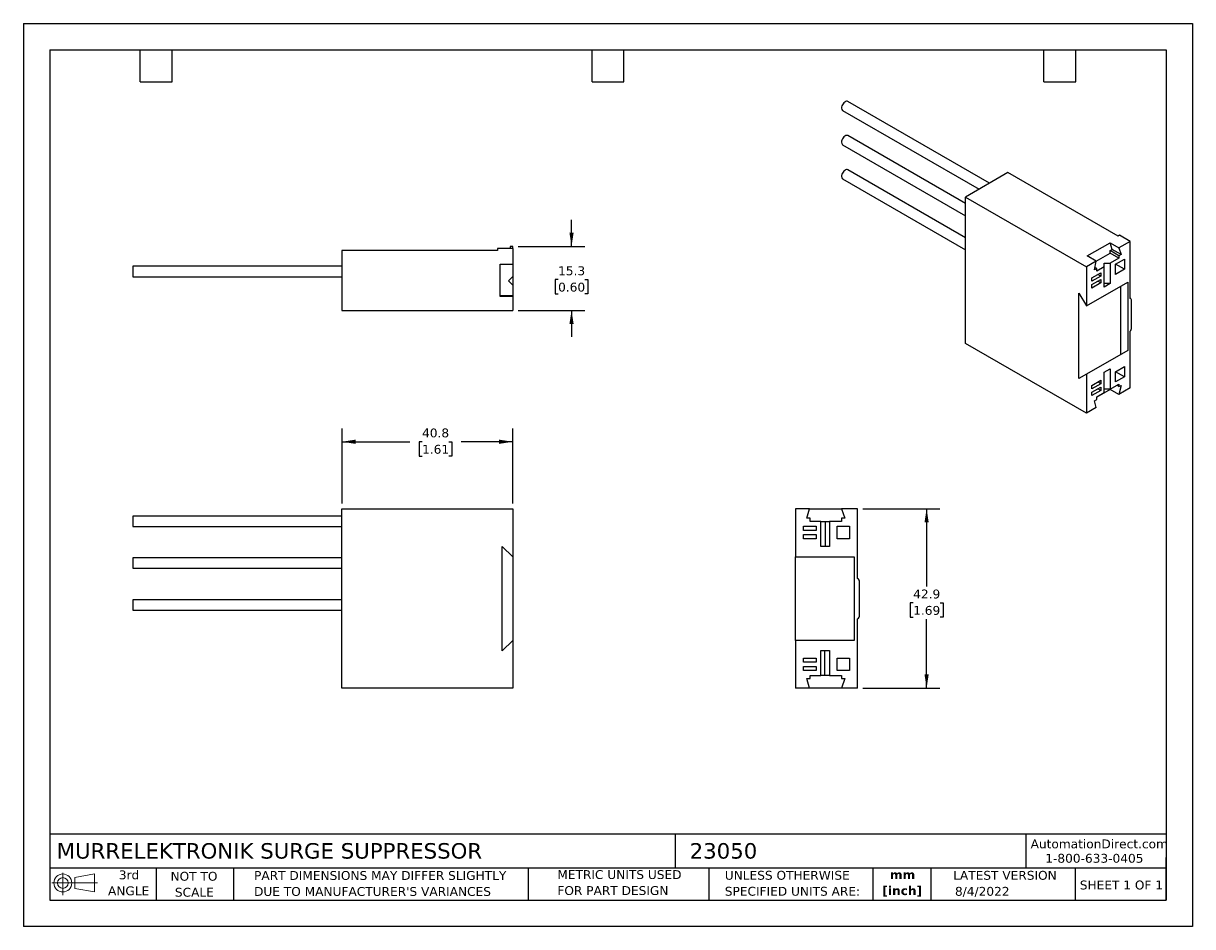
# Model space of a CAD drawing. Header units: millimetres. Extents: x 0 to 279, y 0 to 216.
import ezdxf

# ---------------------------------------------------------------- set-up
doc = ezdxf.new("R2010")
doc.units = ezdxf.units.MM
doc.linetypes.add('SLD-Solid', pattern=[0])
doc.layers.add('DIMENSIONS', color=140, linetype='SLD-Solid', lineweight=25)
doc.layers.add('TEXT', color=140, linetype='SLD-Solid', lineweight=25)
doc.layers.add('SLD-DEFPOINTS', color=7, linetype='Continuous')
doc.styles.add('SLDTEXTSTYLE0', font='VERDANA.TTF')
doc.styles.add('SLDTEXTSTYLE1', font='VERDANAB.TTF')
doc.dimstyles.new('SLDDIMSTYLE0', dxfattribs={"dimtxt": 2.158008, "dimasz": 3.302, "dimexe": 0, "dimexo": 0.0625, "dimgap": 0.539502, "dimtad": 0, "dimtih": 1, "dimtoh": 1, "dimrnd": 1e-09, "dimzin": 12, "dimdsep": 46, "dimtxsty": 'SLDTEXTSTYLE0', "dimsah": 1, "dimcen": 0.09, "dimadec": 0, "dimazin": 3, "dimtfac": 1, "dimtofl": 0, "dimtmove": 0, "dimatfit": 3, "dimfxl": 0, "dimfrac": 2, "dimtolj": 1, "dimtzin": 12, "dimarcsym": 0})
doc.dimstyles.new('SLDDIMSTYLE1', dxfattribs={"dimtxt": 2.158008, "dimasz": 3.302, "dimexe": 0, "dimexo": 0.0625, "dimgap": 0.539502, "dimtad": 0, "dimtih": 1, "dimtoh": 1, "dimrnd": 1e-09, "dimzin": 12, "dimdsep": 46, "dimtxsty": 'SLDTEXTSTYLE0', "dimsah": 1, "dimcen": 0.09, "dimadec": 0, "dimazin": 3, "dimtfac": 1, "dimtmove": 0, "dimatfit": 0, "dimfxl": 0, "dimfrac": 2, "dimtolj": 1, "dimtzin": 12, "dimarcsym": 0})

# ---------------------------------------------------------------- blocks, each defined once
blk = doc.blocks.new('Block11')
at = {"color": 7, "linetype": 'SLD-Solid', "lineweight": 18}
for p, q in [((0, 2.88), (10.87, 2.88)), ((2.59, 5.31), (2.59, 0)), ((5.48, 4.17), (10.18, 5.03)), ((5.48, 1.6), (5.48, 4.17)), ((10.18, 5.03), (10.18, 0.73)), ((5.48, 1.6), (10.18, 0.73))]:
    blk.add_line(p, q, dxfattribs=at)
for radius in [2.15, 1.29]:
    blk.add_circle((2.59, 2.88), radius, dxfattribs=at)
blk = doc.blocks.new('Block12')
at = {"layer": 'SLD-DEFPOINTS'}
blk.add_blockref('Block11', (0, 0), dxfattribs=at)
blk = doc.blocks.new('SW_NOTE_0')
at = {"layer": 'TEXT', "color": 0, "char_height": 2.117, "attachment_point": 2, "style": 'SLDTEXTSTYLE1'}
for s, insert in [('mm', (2.84, 2.69)), ('[inch]', (2.76, -1.13))]:
    blk.add_mtext(s, dxfattribs=dict(at, insert=insert))
blk = doc.blocks.new('SW_NOTE_0_1')
at = {"layer": 'TEXT', "color": 0, "char_height": 2.1167, "attachment_point": 1, "style": 'SLDTEXTSTYLE0'}
for s, insert in [('UNLESS OTHERWISE ', (0, 2.69)), ('SPECIFIED UNITS ARE:', (0, -1.13))]:
    blk.add_mtext(s, dxfattribs=dict(at, insert=insert))
blk = doc.blocks.new('SW_NOTE_0_2')
at = {"layer": 'TEXT', "color": 0, "char_height": 2.1167, "attachment_point": 1, "style": 'SLDTEXTSTYLE0'}
for s, insert in [('PART DIMENSIONS MAY DIFFER SLIGHTLY ', (0, 2.69)), ("DUE TO MANUFACTURER'S VARIANCES", (0, -1.13))]:
    blk.add_mtext(s, dxfattribs=dict(at, insert=insert))
blk = doc.blocks.new('SW_NOTE_0_3')
at = {"layer": 'TEXT', "color": 0, "char_height": 2.117, "attachment_point": 2, "style": 'SLDTEXTSTYLE0'}
for s, insert in [('NOT TO', (5.26, 2.69)), ('SCALE', (5.35, -1.13))]:
    blk.add_mtext(s, dxfattribs=dict(at, insert=insert))
blk = doc.blocks.new('SW_NOTE_0_4')
at = {"layer": 'TEXT', "color": 0, "char_height": 2.117, "attachment_point": 2, "style": 'SLDTEXTSTYLE0'}
for s, insert in [('3rd', (2.32, 2.69)), ('ANGLE', (2.22, -1.13))]:
    blk.add_mtext(s, dxfattribs=dict(at, insert=insert))
blk = doc.blocks.new('SW_NOTE_0_5')
at = {"layer": 'TEXT', "color": 0, "char_height": 2.1167, "attachment_point": 1, "style": 'SLDTEXTSTYLE0'}
for s, insert in [('METRIC UNITS USED ', (0, 2.69)), ('FOR PART DESIGN', (0, -1.13))]:
    blk.add_mtext(s, dxfattribs=dict(at, insert=insert))
blk = doc.blocks.new('_D')
at = {"layer": 'DIMENSIONS'}
for p, q in [((76.14, 101.17), (76.14, 119.08)), ((116.94, 101.17), (116.94, 119.08)), ((76.14, 115.9), (92.35, 115.9)), ((95.27, 115.9), (94.55, 115.9)), ((94.55, 115.9), (94.55, 112.47)), ((101.68, 115.9), (102.41, 115.9)), ((102.41, 115.9), (102.41, 112.47)), ((116.94, 115.9), (104.61, 115.9)), ((94.55, 112.47), (95.27, 112.47)), ((102.41, 112.47), (101.68, 112.47))]:
    blk.add_line(p, q, dxfattribs=at)
for points in [[(76.14, 115.9), (79.44, 115.39), (79.44, 116.41)], [(116.94, 115.9), (113.64, 116.41), (113.64, 115.39)]]:
    blk.add_solid(points, dxfattribs=at)
at = {"layer": 'DIMENSIONS', "char_height": 2.117, "attachment_point": 1, "style": 'SLDTEXTSTYLE0'}
for s, insert in [('40.8', (95.27, 119.07)), ('1.61', (95.27, 115.16))]:
    blk.add_mtext(s, dxfattribs=dict(at, insert=insert))
blk = doc.blocks.new('_D_1')
at = {"layer": 'DIMENSIONS'}
for p, q in [((200.61, 99.9), (219.01, 99.9)), ((215.84, 99.9), (215.84, 81.31)), ((212.63, 77.39), (211.91, 77.39)), ((211.91, 77.39), (211.91, 73.96)), ((219.04, 77.39), (219.77, 77.39)), ((219.77, 77.39), (219.77, 73.96)), ((211.91, 73.96), (212.63, 73.96)), ((215.84, 57), (215.84, 73.48)), ((219.77, 73.96), (219.04, 73.96)), ((200.61, 57), (219.01, 57))]:
    blk.add_line(p, q, dxfattribs=at)
for points in [[(215.84, 99.9), (215.33, 96.6), (216.34, 96.6)], [(215.84, 57), (216.34, 60.3), (215.33, 60.3)]]:
    blk.add_solid(points, dxfattribs=at)
at = {"layer": 'DIMENSIONS', "char_height": 2.117, "attachment_point": 1, "style": 'SLDTEXTSTYLE0'}
for s, insert in [('42.9', (212.63, 80.57)), ('1.69', (212.63, 76.65))]:
    blk.add_mtext(s, dxfattribs=dict(at, insert=insert))
blk = doc.blocks.new('_D_2')
at = {"layer": 'DIMENSIONS'}
for p, q in [((130.99, 162.61), (130.99, 168.96)), ((118.21, 162.61), (134.16, 162.61)), ((127.78, 154.66), (127.06, 154.66)), ((127.06, 154.66), (127.06, 151.23)), ((134.2, 154.66), (134.92, 154.66)), ((134.92, 154.66), (134.92, 151.23)), ((127.06, 151.23), (127.78, 151.23)), ((134.92, 151.23), (134.2, 151.23)), ((118.21, 147.31), (134.16, 147.31)), ((130.99, 147.31), (130.99, 140.96))]:
    blk.add_line(p, q, dxfattribs=at)
for points in [[(130.99, 162.61), (131.5, 165.91), (130.48, 165.91)], [(130.99, 147.31), (130.48, 144.01), (131.5, 144.01)]]:
    blk.add_solid(points, dxfattribs=at)
at = {"layer": 'DIMENSIONS', "char_height": 2.117, "attachment_point": 1, "style": 'SLDTEXTSTYLE0'}
for s, insert in [('15.3', (127.78, 157.83)), ('0.60', (127.78, 153.92))]:
    blk.add_mtext(s, dxfattribs=dict(at, insert=insert))

msp = doc.modelspace()

# ---------------------------------------------------------------- linework, layer by layer
at = {"color": 7, "linetype": 'SLD-Solid'}
for p, q in [((0.002, 215.903), (0.002, 0.003)), ((0.002, 215.903), (279.402, 215.903)), ((279.402, 215.903), (279.402, 0.003)), ((279.402, 0.003), (0.002, 0.003))]:
    msp.add_line(p, q, dxfattribs=at)
for p, q in [((230.862, 177.69), (197.003, 197.236)), ((195.753, 195.071), (228.362, 176.247)), ((225.157, 172.818), (197.003, 189.071)), ((195.753, 186.906), (225.157, 169.931)), ((225.157, 164.652), (197.003, 180.905)), ((235.269, 180.234), (225.157, 174.397)), ((261.573, 165.049), (235.269, 180.234)), ((195.753, 178.74), (225.157, 161.766)), ((225.157, 139.367), (225.157, 174.397)), ((225.157, 174.397), (254.007, 157.742)), ((261.927, 165.253), (261.573, 165.049)), ((264.472, 163.784), (261.927, 165.253)), ((116.937, 162.109), (113.337, 162.109)), ((113.337, 162.109), (113.337, 161.609)), ((116.937, 162.609), (116.337, 162.609)), ((116.337, 162.609), (116.337, 162.109)), ((116.937, 162.109), (116.937, 162.609)), ((116.937, 162.109), (116.937, 158.309)), ((254.219, 160.314), (259.664, 163.457)), ((259.664, 163.457), (261.785, 162.232)), ((260.18, 161.877), (259.664, 163.457)), ((264.472, 163.784), (261.785, 162.232)), ((261.785, 162.232), (262.302, 160.652)), ((264.472, 150.147), (264.472, 163.784)), ((76.137, 161.609), (76.137, 147.309)), ((113.337, 161.609), (76.137, 161.609)), ((256.341, 159.089), (254.219, 160.314)), ((256.331, 159.043), (259.664, 160.967)), ((259.664, 161.579), (260.18, 161.877)), ((259.664, 160.967), (259.664, 161.579)), ((261.785, 160.354), (259.664, 161.579)), ((261.785, 159.742), (259.664, 160.967)), ((261.785, 159.742), (259.735, 158.558)), ((262.302, 160.652), (260.18, 161.877)), ((261.008, 158.354), (263.129, 159.578)), ((262.302, 160.652), (261.785, 160.354)), ((261.785, 160.354), (261.785, 159.742)), ((263.129, 159.578), (263.129, 157.129)), ((76.137, 157.859), (26.137, 157.859)), ((26.137, 157.859), (26.137, 155.359)), ((113.937, 150.609), (113.937, 158.309)), ((113.937, 158.309), (116.937, 158.309)), ((116.937, 158.309), (116.937, 155.409)), ((256.341, 159.089), (254.007, 157.742)), ((254.007, 157.742), (254.007, 148.352)), ((255.917, 156.967), (256.341, 159.089)), ((256.482, 157.293), (255.917, 156.967)), ((256.482, 157.293), (256.034, 157.552)), ((258.25, 157.701), (256.482, 156.68)), ((256.482, 156.68), (256.482, 157.293)), ((258.25, 157.701), (258.25, 158.558)), ((258.25, 158.558), (259.735, 158.558)), ((258.25, 152.842), (258.25, 157.701)), ((259.735, 158.558), (259.735, 153.7)), ((261.008, 155.904), (261.008, 158.354)), ((263.129, 157.129), (261.008, 158.353)), ((263.129, 157.129), (261.008, 155.904)), ((26.137, 155.359), (76.137, 155.359)), ((115.887, 154.359), (116.937, 155.409)), ((116.937, 153.309), (115.887, 154.359)), ((116.937, 155.409), (116.937, 153.309)), ((254.007, 148.352), (263.907, 154.067)), ((255.351, 155.088), (257.472, 156.313)), ((257.472, 155.496), (255.351, 154.272)), ((255.351, 154.272), (255.351, 155.088)), ((255.351, 153.455), (257.472, 154.68)), ((257.472, 153.863), (255.351, 152.639)), ((257.472, 155.496), (256.765, 155.905)), ((257.472, 153.863), (256.765, 154.271)), ((257.472, 156.313), (257.472, 155.496)), ((257.472, 154.68), (257.472, 153.863)), ((259.735, 153.7), (258.25, 152.842)), ((259.735, 153.7), (258.25, 153.7)), ((263.907, 154.067), (263.907, 137.736)), ((116.937, 153.309), (116.937, 150.809)), ((252.24, 131), (252.24, 151.414)), ((252.24, 151.414), (254.007, 148.352)), ((255.351, 152.639), (255.351, 153.455)), ((262.139, 153.046), (262.139, 136.715)), ((116.937, 150.809), (113.937, 150.809)), ((116.937, 150.609), (113.937, 150.609)), ((116.937, 150.809), (116.937, 150.609)), ((116.937, 150.609), (116.937, 147.309)), ((264.619, 150.102), (264.472, 150.187)), ((264.826, 143.22), (264.826, 149.644)), ((76.137, 147.309), (116.937, 147.309)), ((264.472, 128.754), (264.472, 142.308)), ((254.007, 122.712), (225.157, 139.367)), ((263.907, 137.736), (254.007, 132.021)), ((254.007, 132.021), (252.24, 131)), ((254.007, 132.021), (254.007, 122.712)), ((258.25, 132.511), (259.735, 133.368)), ((258.25, 127.652), (258.25, 132.511)), ((259.735, 133.368), (259.735, 128.509)), ((261.008, 132.633), (263.129, 133.857)), ((261.008, 130.183), (261.008, 132.633)), ((263.129, 131.408), (261.008, 132.632)), ((263.129, 131.408), (261.008, 130.183)), ((263.129, 133.857), (263.129, 131.408)), ((255.351, 129.367), (257.472, 130.592)), ((257.472, 129.775), (255.351, 128.551)), ((255.351, 128.551), (255.351, 129.367)), ((255.351, 127.734), (257.472, 128.959)), ((257.472, 129.775), (256.765, 130.184)), ((257.472, 128.142), (256.765, 128.55)), ((257.472, 130.592), (257.472, 129.775)), ((257.472, 128.959), (257.472, 128.142)), ((259.735, 128.509), (261.785, 129.693)), ((261.785, 129.081), (261.255, 129.387)), ((261.785, 129.693), (261.785, 129.081)), ((262.302, 129.379), (261.785, 127.203)), ((261.785, 129.081), (262.302, 129.379)), ((264.472, 128.754), (261.785, 127.203)), ((257.472, 128.142), (255.351, 126.918)), ((255.351, 126.918), (255.351, 127.734)), ((255.917, 125.693), (256.482, 126.019)), ((259.664, 128.427), (256.482, 126.59)), ((256.482, 126.632), (258.25, 127.652)), ((256.482, 126.019), (256.482, 126.632)), ((259.735, 128.509), (258.25, 128.489)), ((259.664, 128.427), (259.683, 128.509)), ((261.785, 127.203), (259.664, 128.427)), ((256.341, 124.06), (254.007, 122.712)), ((256.341, 124.06), (255.917, 125.693)), ((76.137, 98.152), (26.137, 98.152)), ((26.137, 98.152), (26.137, 96.902)), ((76.137, 57.002), (76.137, 99.902)), ((76.137, 99.902), (116.937, 99.902)), ((116.937, 99.902), (116.937, 88.402)), ((184.536, 99.902), (184.536, 88.402)), ((187.836, 99.902), (184.536, 99.902)), ((187.237, 97.602), (187.836, 99.902)), ((187.836, 99.902), (195.536, 99.902)), ((195.536, 99.902), (196.266, 97.602)), ((199.336, 99.902), (195.536, 99.902)), ((199.336, 83.202), (199.336, 99.902)), ((26.137, 96.902), (26.137, 95.652)), ((26.137, 95.652), (76.137, 95.652)), ((186.436, 95.702), (189.436, 95.702)), ((186.436, 94.702), (186.436, 95.702)), ((188.036, 97.602), (187.237, 97.602)), ((188.036, 96.852), (188.036, 97.602)), ((190.536, 96.852), (188.036, 96.852)), ((189.436, 95.702), (189.436, 94.702)), ((190.536, 90.902), (190.536, 96.852)), ((190.536, 96.852), (191.586, 96.852)), ((191.586, 96.852), (191.586, 90.902)), ((191.586, 96.852), (192.636, 96.852)), ((195.536, 96.852), (192.636, 96.852)), ((192.636, 96.852), (192.636, 90.902)), ((194.436, 95.702), (197.436, 95.702)), ((194.436, 92.702), (194.436, 95.702)), ((195.536, 97.602), (195.536, 96.852)), ((196.266, 97.602), (195.536, 97.602)), ((197.436, 95.702), (197.436, 92.702)), ((189.436, 94.702), (186.436, 94.702)), ((186.436, 93.702), (189.436, 93.702)), ((186.436, 92.702), (186.436, 93.702)), ((189.436, 92.702), (186.436, 92.702)), ((189.436, 93.702), (189.436, 92.702)), ((197.436, 92.702), (194.436, 92.702)), ((114.437, 65.902), (114.437, 90.902)), ((114.437, 90.902), (116.937, 88.402)), ((192.636, 90.902), (190.536, 90.902)), ((76.137, 88.152), (26.137, 88.152)), ((26.137, 88.152), (26.137, 86.902)), ((26.137, 86.902), (26.137, 85.652)), ((116.937, 88.402), (116.937, 68.402)), ((184.536, 88.402), (198.536, 88.402)), ((184.536, 68.402), (184.536, 88.402)), ((198.536, 88.402), (198.536, 68.402)), ((26.137, 85.652), (76.137, 85.652)), ((199.836, 74.469), (199.836, 82.336)), ((76.137, 78.152), (26.137, 78.152)), ((26.137, 78.152), (26.137, 76.902)), ((26.137, 76.902), (26.137, 75.652)), ((26.137, 75.652), (76.137, 75.652)), ((199.336, 57.002), (199.336, 73.602)), ((116.937, 68.402), (114.437, 65.902)), ((116.937, 68.402), (116.937, 57.002)), ((184.536, 68.402), (184.536, 57.002)), ((198.536, 68.402), (184.536, 68.402)), ((190.536, 66.002), (192.636, 66.002)), ((190.536, 60.052), (190.536, 66.002)), ((191.536, 60.052), (191.536, 66.002)), ((192.636, 66.002), (192.636, 60.052)), ((186.436, 64.202), (189.436, 64.202)), ((186.436, 63.202), (186.436, 64.202)), ((189.436, 63.202), (186.436, 63.202)), ((186.436, 62.202), (189.436, 62.202)), ((186.436, 61.202), (186.436, 62.202)), ((189.436, 64.202), (189.436, 63.202)), ((189.436, 62.202), (189.436, 61.202)), ((194.436, 64.202), (197.436, 64.202)), ((194.436, 61.202), (194.436, 64.202)), ((197.436, 64.202), (197.436, 61.202)), ((189.436, 61.202), (186.436, 61.202)), ((187.237, 59.302), (188.036, 59.302)), ((187.836, 57.002), (187.237, 59.302)), ((188.036, 60.052), (190.536, 60.052)), ((188.036, 59.302), (188.036, 60.052)), ((191.536, 60.052), (190.536, 60.052)), ((192.636, 60.052), (191.536, 60.052)), ((192.636, 60.052), (195.536, 60.052)), ((197.436, 61.202), (194.436, 61.202)), ((195.536, 60.052), (195.536, 59.302)), ((196.266, 59.302), (195.536, 57.002)), ((195.536, 59.302), (196.266, 59.302)), ((116.937, 57.002), (76.137, 57.002)), ((187.836, 57.002), (184.536, 57.002)), ((195.536, 57.002), (187.836, 57.002)), ((199.336, 57.002), (195.536, 57.002))]:
    msp.add_line(p, q)
at = {"flags": 128}
for points in [[(197.003, 197.236), (196.88, 197.284), (196.692, 197.289), (196.485, 197.228), (196.272, 197.105), (196.065, 196.927), (195.876, 196.704), (195.717, 196.449), (195.595, 196.176), (195.52, 195.903), (195.494, 195.643)], [(197.003, 189.071), (196.88, 189.118), (196.692, 189.124), (196.485, 189.063), (196.272, 188.94), (196.065, 188.762), (195.876, 188.538), (195.717, 188.283), (195.595, 188.011), (195.52, 187.737), (195.494, 187.478)], [(197.003, 180.905), (196.88, 180.953), (196.692, 180.958), (196.485, 180.898), (196.272, 180.775), (196.065, 180.596), (195.876, 180.373), (195.717, 180.118), (195.595, 179.845), (195.52, 179.572), (195.494, 179.313)]]:
    msp.add_lwpolyline(points, dxfattribs=at)
for centre, radius, start, end in [((196.096, 195.571), 0.606, 173.14287, 235.54495), ((196.096, 187.406), 0.606, 173.14287, 235.54495), ((196.096, 179.24), 0.606, 173.14287, 235.54495), ((264.392, 149.715), 0.44, 350.74812, 79.45322), ((263.293, 143.29), 1.535, 320.22793, 357.36071), ((198.836, 82.336), 1, 0, 60), ((198.836, 74.469), 1, 300, 0)]:
    msp.add_arc(centre, radius, start, end)
at = {"layer": 'TEXT'}
for p, q in [((6.35, 209.55), (273.05, 209.55)), ((6.35, 209.55), (6.35, 6.35)), ((27.94, 201.93), (27.94, 209.55)), ((35.56, 201.93), (35.56, 209.55)), ((135.89, 201.93), (135.89, 209.55)), ((143.51, 201.93), (143.51, 209.55)), ((243.84, 201.93), (243.84, 209.55)), ((251.46, 201.93), (251.46, 209.55)), ((273.05, 209.55), (273.05, 6.35)), ((27.94, 201.93), (35.56, 201.93)), ((135.89, 201.93), (143.51, 201.93)), ((243.84, 201.93), (251.46, 201.93)), ((273.05, 22.126), (6.35, 22.126)), ((155.759, 22.126), (155.759, 13.97)), ((239.575, 22.126), (239.575, 13.97)), ((273.05, 6.35), (273.05, 16.51)), ((273.05, 13.97), (6.35, 13.97)), ((31.75, 13.97), (31.75, 6.35)), ((50.212, 13.97), (50.212, 6.35)), ((120.646, 13.97), (120.646, 6.35)), ((163.78, 13.97), (163.78, 6.35)), ((203.024, 13.97), (203.024, 6.35)), ((216.812, 13.97), (216.812, 6.35)), ((251.349, 13.97), (251.349, 6.35)), ((6.35, 6.35), (273.05, 6.35))]:
    msp.add_line(p, q, dxfattribs=at)

# ---------------------------------------------------------------- block references
at = {"layer": 'SLD-DEFPOINTS'}
msp.add_blockref('Block12', (6.838, 7.554), dxfattribs=at)
at = {"layer": 'TEXT'}
for name, p in [('SW_NOTE_0_4', (22.932, 10.741)), ('SW_NOTE_0_3', (35.51, 10.407)), ('SW_NOTE_0_2', (55.119, 10.597)), ('SW_NOTE_0_5', (127.604, 10.813)), ('SW_NOTE_0_1', (167.608, 10.642)), ('SW_NOTE_0', (207.255, 10.797))]:
    msp.add_blockref(name, p, dxfattribs=at)

# ---------------------------------------------------------------- texts
at = {"layer": 'TEXT', "style": 'SLDTEXTSTYLE0'}
for s, insert, char_height, attachment_point in [('MURRELEKTRONIK SURGE SUPPRESSOR', (7.966, 19.966), 3.70417, 1), ('23050', (159.208, 19.966), 3.7042, 1), ('AutomationDirect.com', (240.695, 20.836), 2.11667, 1), ('1-800-633-0405', (244.192, 17.397), 2.11667, 1), ('LATEST VERSION', (234.552, 13.324), 2.11667, 2), ('8/4/2022', (222.613, 9.495), 2.1167, 1), ('SHEET 1 OF 1', (252.441, 11.011), 2.11667, 1)]:
    msp.add_mtext(s, dxfattribs=dict(at, insert=insert, char_height=char_height, attachment_point=attachment_point))

# ---------------------------------------------------------------- dimensions: what is measured, and where the dimension line sits
at = {"layer": 'DIMENSIONS'}
for base, p1, p2, dimstyle, picture, middle in [((130.99, 162.609), (116.937, 147.309), (116.937, 162.609), 'SLDDIMSTYLE1', '_D_2', (130.99, 154.661)), ((215.836, 57.002), (199.336, 99.902), (199.336, 57.002), 'SLDDIMSTYLE0', '_D_1', (215.836, 77.394))]:
    dim = msp.add_linear_dim(base=base, p1=p1, p2=p2, angle=90, dimstyle=dimstyle, dxfattribs=at)
    dim.commit()
    dim.dimension.update_dxf_attribs({"geometry": picture, "text_midpoint": middle, "dimtype": 160})
dim = msp.add_linear_dim(base=(116.937, 115.902), p1=(76.137, 99.902), p2=(116.937, 99.902), dimstyle='SLDDIMSTYLE0', dxfattribs=at)
dim.commit()
dim.dimension.update_dxf_attribs({"geometry": '_D', "text_midpoint": (98.477, 115.902), "dimtype": 160})

doc.saveas('drawing.dxf')
